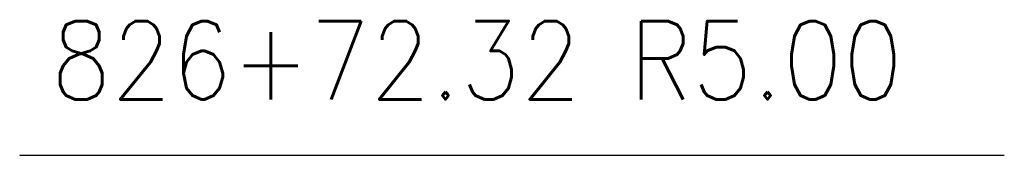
# Model space of a CAD drawing. Extents: x 167754 to 212748, y 396132 to 454338.
# Tile 134 of 150: x 169929.55 to 169947.21, y 441378.32 to 441380.74. Entities that reach past the tile are written whole.
import ezdxf
from ezdxf.enums import TextEntityAlignment as Align

# ---------------------------------------------------------------- set-up
doc = ezdxf.new("R2010")
doc.units = 0
doc.header["$MEASUREMENT"] = 0
doc.layers.add('SC_SCRATCH-6', color=6, linetype='CONTINUOUS')
doc.styles.add('romans', font='romans.shx', dxfattribs={"width": 0.75, "oblique": 22.5})
doc.styles.get("Standard").update_dxf_attribs({"font": 'romans.shx', "width": 0.9})
doc.dimstyles.new('4P', dxfattribs={"dimscale": 4, "dimtxt": 0.14, "dimasz": 0.14, "dimexe": 0.05, "dimexo": 0.05, "dimgap": 0.05, "dimtad": 1, "dimzin": 0, "dimdsep": 46, "dimtxsty": 'romans', "dimcen": 0, "dimdle": 0.1, "dimclrd": 1, "dimclre": 1, "dimclrt": 7, "dimaunit": 1, "dimadec": 4, "dimazin": 0, "dimtfac": 1, "dimtmove": 0, "dimatfit": 2, "dimfxl": 1, "dimtvp": 1, "dimtolj": 1, "dimtzin": 0, "dimarcsym": 0})

msp = doc.modelspace()

# ---------------------------------------------------------------- texts
at = {"layer": 'SC_SCRATCH-6', "width": 0.9}
msp.add_text('826+72.32 R5.00', height=1.4, dxfattribs=at).set_placement((169930.113, 441380.02), align=Align.MIDDLE_LEFT)

# ---------------------------------------------------------------- leaders
at = {"layer": 'SC_SCRATCH-6', "has_arrowhead": 0}
msp.add_leader([(169929.55, 441378.329), (169929.553, 441378.32), (169947.213, 441378.32)], dimstyle='4P', override={"dimscale": 20, "dimasz": 0.1}, dxfattribs=at)

doc.saveas('drawing.dxf')
